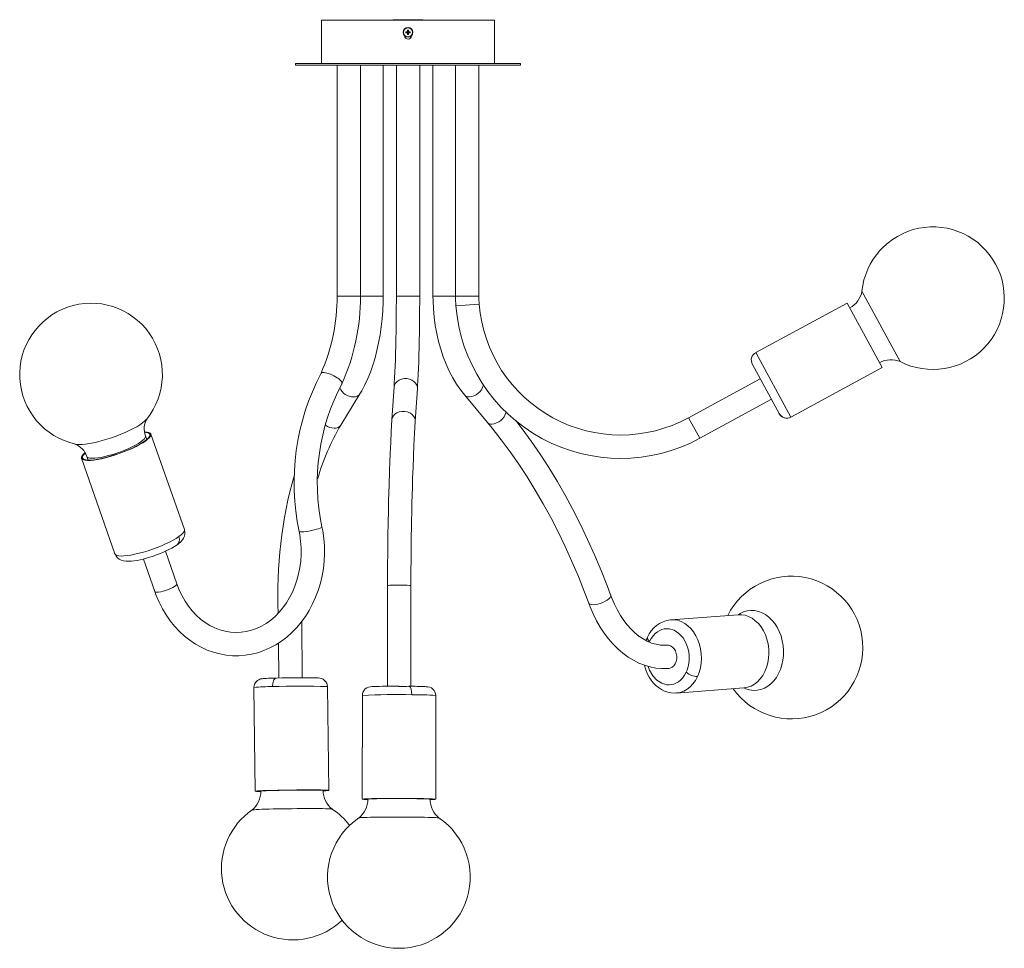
# Model space of a CAD drawing. Header units: millimetres. Extents: x -305 to 1056, y -895 to 352.
# Tile 2 of 2: x 487 to 1056, y -895 to -358. Entities that reach past the tile are written whole.
import ezdxf

# ---------------------------------------------------------------- set-up
doc = ezdxf.new("R2010")
doc.units = ezdxf.units.MM

msp = doc.modelspace()

# ---------------------------------------------------------------- linework, layer by layer
at = {"color": 7, "linetype": 'Continuous', "lineweight": 15}
for p, q in [((661.41, -358.15), (661.41, -383.15)), ((661.41, -358.15), (761.41, -358.15)), ((702.91, -357.85), (719.91, -357.85)), ((702.91, -358.15), (702.91, -357.85)), ((719.91, -357.85), (719.91, -358.15)), ((761.41, -383.15), (761.41, -358.15)), ((711.06, -363.84), (711.22, -364.97)), ((711.76, -363.84), (711.59, -364.97)), ((709.41, -367.15), (709.41, -367.11)), ((710.09, -364.8), (711.22, -364.97)), ((710.09, -365.5), (711.22, -365.34)), ((711.04, -364.79), (711.22, -364.97)), ((711.22, -365.34), (711.04, -365.52)), ((711.06, -366.47), (711.22, -365.34)), ((711.22, -365.34), (711.22, -364.97)), ((711.59, -364.97), (711.22, -364.97)), ((711.22, -365.34), (711.59, -365.34)), ((711.59, -364.97), (711.77, -364.79)), ((712.72, -364.8), (711.59, -364.97)), ((711.59, -364.97), (711.59, -365.34)), ((711.76, -366.47), (711.59, -365.34)), ((711.77, -365.52), (711.59, -365.34)), ((712.72, -365.5), (711.59, -365.34)), ((713.41, -367.11), (713.41, -367.15)), ((646.41, -383.15), (646.41, -384.15)), ((776.41, -383.15), (646.41, -383.15)), ((776.41, -384.15), (646.41, -384.15)), ((670.42, -384.15), (670.42, -517.66)), ((683.92, -517.66), (683.92, -384.15)), ((697, -517.66), (697, -384.15)), ((704.66, -384.15), (704.66, -517.66)), ((718.16, -517.66), (718.16, -384.15)), ((725.82, -384.15), (725.82, -517.66)), ((738.89, -384.15), (738.89, -517.66)), ((752.39, -517.66), (752.39, -384.15)), ((776.41, -384.15), (776.41, -383.15)), ((995.91, -555.53), (973.79, -514.87)), ((965.18, -521.71), (912.48, -550.38)), ((965.18, -521.71), (985.49, -559.05)), ((925.96, -585.63), (910.48, -557.17)), ((932.78, -587.72), (985.49, -559.05)), ((915.01, -565.51), (873.56, -588.06)), ((672.57, -592.29), (683.64, -574.21)), ((703.35, -570.25), (702.12, -589.25)), ((715.59, -590.13), (716.83, -571.13)), ((744.21, -575.01), (757.3, -590.72)), ((880.01, -599.92), (921.46, -577.37)), ((582.11, -652.69), (562.75, -597.43)), ((560.41, -600.6), (559.68, -598.51)), ((522.64, -611.49), (542, -666.74)), ((525.71, -610.41), (526.44, -612.5)), ((577.75, -684.1), (571.16, -665.27)), ((558.42, -669.73), (565.01, -688.56)), ((699.57, -685.03), (699.51, -743.3)), ((699.57, -684.9), (699.57, -685.25)), ((713.01, -743.32), (713.07, -685.06)), ((863.29, -704.82), (863.09, -704.84)), ((902.25, -701.9), (863.29, -704.82)), ((650.31, -738.69), (649.94, -705.93)), ((636.58, -718.31), (636.81, -738.53)), ((622.37, -744.01), (623.06, -803.99)), ((665.55, -803.51), (664.87, -743.52)), ((866.47, -747.2), (905.43, -744.29)), ((685, -748.6), (684.93, -808.59)), ((727.43, -808.63), (727.5, -748.65)), ((626.3, -803.74), (626.31, -803.95)), ((662.3, -803.54), (662.3, -803.33)), ((688.18, -808.38), (688.18, -808.59)), ((724.18, -808.63), (724.18, -808.41))]:
    msp.add_line(p, q, dxfattribs=at)
at = {"color": 8, "linetype": 'Continuous', "lineweight": 15}
for p, q in [((683.92, -517.66), (670.42, -517.66)), ((697, -517.66), (683.92, -517.66)), ((718.16, -517.66), (704.66, -517.66)), ((752.39, -517.66), (725.82, -517.66)), ((752.57, -522.32), (739.11, -523.36)), ((932.78, -587.72), (912.48, -550.38)), ((873.56, -588.06), (880.01, -599.92)), ((851.04, -717.32), (850.86, -717.74))]:
    msp.add_line(p, q, dxfattribs=at)
at = {"color": 7, "linetype": 'Continuous', "lineweight": 15, "flags": 128}
for points in [[(683.64, -574.21), (684.65, -572.5), (686.47, -569.07), (688.15, -565.43), (689.7, -561.6), (691.1, -557.59), (692.36, -553.42), (693.47, -549.1), (694.43, -544.67), (695.24, -540.12), (695.9, -535.49), (696.41, -530.78), (696.76, -526.03), (696.95, -521.24), (697, -517.66)], [(704.66, -517.66), (704.65, -520.07), (704.64, -524.64), (704.61, -529.18), (704.56, -533.67), (704.49, -538.08), (704.42, -542.39), (704.32, -546.58), (704.21, -550.63), (704.09, -554.52), (703.96, -558.23), (703.81, -561.74), (703.65, -565.04), (703.49, -568.1), (703.35, -570.25)], [(716.83, -571.13), (716.92, -569.57), (717.1, -566.4), (717.27, -563.01), (717.42, -559.42), (717.56, -555.64), (717.69, -551.7), (717.8, -547.6), (717.9, -543.36), (717.98, -539.01), (718.05, -534.56), (718.1, -530.03), (718.13, -525.45), (718.15, -520.83), (718.16, -517.66)], [(725.82, -517.66), (725.85, -520.24), (726.07, -525.07), (726.5, -529.87), (727.14, -534.62), (727.99, -539.31), (729.05, -543.9), (730.31, -548.38), (731.77, -552.74), (733.42, -556.96), (735.26, -561.01), (737.29, -564.88), (739.49, -568.55), (741.87, -572.01), (744.21, -575.01)], [(661.17, -562.27), (661.69, -561.89), (662.89, -561.84), (664.57, -562.18), (666.55, -562.86), (668.6, -563.81), (670.49, -564.93), (670.93, -565.24), (670.97, -565.27)], [(673.19, -568.27), (673.25, -567.68), (672.64, -566.72), (671.42, -565.6), (671.01, -565.3), (670.97, -565.27)], [(560.37, -588.84), (560.12, -589.13), (559.16, -590.06), (557.9, -591.06), (556.36, -592.11), (554.55, -593.2), (552.52, -594.31), (550.28, -595.42), (547.87, -596.51), (545.34, -597.58), (542.71, -598.6), (540.02, -599.55), (537.32, -600.43), (534.66, -601.22), (532.06, -601.91), (529.57, -602.48), (527.22, -602.93), (525.06, -603.26), (523.11, -603.45), (521.4, -603.51), (519.97, -603.42), (519.13, -603.29)], [(702.12, -589.24), (701.72, -595.91), (701.38, -602.4), (701.1, -608.49), (700.88, -614.04), (700.74, -617.94), (700.62, -621.38), (700.53, -624.32), (700.44, -627.2), (700.33, -631.24), (700.2, -636.13), (700.07, -641.92), (699.94, -648.64), (699.81, -656.32), (699.7, -664.99), (699.62, -674.64), (699.57, -684.9)], [(713.07, -685.29), (713.1, -677.05), (713.16, -669.55), (713.23, -662.79), (713.31, -656.78), (713.39, -651.5), (713.47, -647.01), (713.55, -643.19), (713.62, -640.02), (713.69, -637), (713.79, -632.9), (713.92, -628.13), (714.08, -622.74), (714.29, -616.82), (714.53, -610.47), (714.83, -603.8), (715.18, -596.96), (715.59, -590.14)], [(757.3, -590.72), (760.1, -594.12), (765.33, -600.81), (770.44, -607.74), (775.42, -614.9), (780.25, -622.29), (784.95, -629.91), (789.49, -637.74), (793.89, -645.77), (798.13, -654.01), (802.21, -662.44), (806.13, -671.06), (809.88, -679.86), (813.47, -688.82), (815.86, -695.18)], [(828.53, -690.52), (826.68, -685.58), (823.04, -676.35), (819.21, -667.28), (815.22, -658.39), (811.05, -649.67), (806.72, -641.15), (802.22, -632.83), (797.56, -624.7), (792.74, -616.79), (787.78, -609.1), (782.66, -601.63), (777.4, -594.39), (773.79, -589.7)], [(524.58, -608.33), (524.49, -608.41), (523.53, -609.33), (522.89, -610.16), (522.6, -610.9), (522.65, -611.52), (523.05, -612.03), (523.78, -612.4), (524.83, -612.64), (526.19, -612.74), (527.83, -612.7), (529.73, -612.51), (531.84, -612.19), (534.15, -611.74), (536.6, -611.16), (539.15, -610.47), (541.77, -609.67), (544.4, -608.79), (547, -607.83), (549.52, -606.81), (551.94, -605.75), (554.19, -604.68), (556.24, -603.59), (558.07, -602.52), (559.63, -601.49), (560.9, -600.51), (561.86, -599.59), (562.49, -598.76), (562.78, -598.02), (562.73, -597.4), (562.34, -596.89), (561.61, -596.52), (560.56, -596.28), (559.2, -596.18), (559.13, -596.18)], [(524.73, -608.54), (524.07, -609.19), (523.45, -610), (523.17, -610.72), (523.22, -611.32), (523.6, -611.81), (524.31, -612.18), (525.33, -612.41), (526.65, -612.51), (528.25, -612.47), (530.09, -612.29), (532.15, -611.97), (534.39, -611.53), (536.77, -610.97), (539.25, -610.3), (541.79, -609.52), (544.35, -608.66), (546.88, -607.73), (549.33, -606.74), (551.67, -605.72), (553.86, -604.67), (555.86, -603.62), (557.63, -602.58), (559.15, -601.57), (560.39, -600.62), (561.32, -599.73), (561.93, -598.92), (562.22, -598.2), (562.17, -597.6), (561.79, -597.11), (561.08, -596.74), (560.05, -596.51), (559.3, -596.44)], [(559.67, -598.48), (559.73, -598.87), (559.53, -599.51), (559, -600.25), (558.16, -601.07), (557.02, -601.96), (555.59, -602.9), (553.92, -603.86), (552.03, -604.84), (549.95, -605.81), (547.74, -606.76), (545.42, -607.66), (543.05, -608.5), (540.68, -609.26), (538.35, -609.92), (536.1, -610.48), (533.97, -610.93), (532.02, -611.24), (530.28, -611.43), (528.77, -611.48), (527.54, -611.39), (526.61, -611.17), (525.98, -610.81), (525.7, -610.38)], [(565.01, -688.56), (565.83, -690.76), (567.51, -694.67), (569.43, -698.44), (571.57, -702.03), (573.94, -705.43), (576.51, -708.61), (579.27, -711.57), (582.21, -714.28), (585.31, -716.72), (588.55, -718.9), (591.92, -720.78), (595.39, -722.37), (598.95, -723.66), (602.57, -724.63), (606.24, -725.29), (609.93, -725.64), (613.64, -725.67), (617.33, -725.38), (620.99, -724.79), (624.61, -723.88), (628.15, -722.66), (631.62, -721.15), (634.98, -719.34), (638.23, -717.25), (641.33, -714.89), (644.29, -712.26), (647.08, -709.39), (649.68, -706.28), (652.09, -702.96), (654.29, -699.43), (656.26, -695.73), (658, -691.86), (659.5, -687.86), (660.75, -683.74), (661.74, -679.52), (662.47, -675.22), (662.94, -670.88), (663.13, -666.5), (663.06, -662.12), (662.72, -657.76), (662.11, -653.43), (661.66, -651.08)], [(648.44, -653.83), (648.8, -655.71), (649.32, -659.47), (649.6, -663.27), (649.62, -667.09), (649.39, -670.9), (648.9, -674.66), (648.18, -678.37), (647.21, -681.98), (646.01, -685.48), (644.59, -688.85), (642.95, -692.06), (641.11, -695.09), (639.09, -697.91), (636.89, -700.53), (634.53, -702.91), (632.03, -705.05), (629.4, -706.92), (626.66, -708.53), (623.82, -709.86), (620.9, -710.9), (617.91, -711.64), (614.87, -712.07), (611.81, -712.19), (608.74, -712), (605.69, -711.5), (602.69, -710.68), (599.74, -709.55), (596.89, -708.14), (594.14, -706.43), (591.51, -704.46), (589.02, -702.22), (586.69, -699.75), (584.53, -697.04), (582.55, -694.13), (580.76, -691.03), (579.19, -687.75), (577.9, -684.52), (577.75, -684.1)], [(577.91, -661.51), (578.97, -660.7), (580, -659.78), (580.95, -658.71), (581.65, -657.63), (582.12, -656.53), (582.39, -655.37), (582.42, -654.16), (582.2, -652.95), (582.1, -652.69)], [(542.01, -666.72), (542.07, -666.94), (542.66, -668.06), (543.47, -669.02), (544.45, -669.79), (545.55, -670.36), (546.84, -670.76), (548.45, -671), (549.97, -671.05), (551.52, -670.96), (553.08, -670.79), (554.75, -670.53), (556.49, -670.19), (558.23, -669.78), (560.07, -669.3), (561.45, -668.9), (562.78, -668.49), (564.89, -667.79)], [(713.06, -685.05), (713.05, -685.04), (713, -685.02), (712.3, -684.94), (710.94, -684.87), (709.05, -684.82), (706.85, -684.79), (704.59, -684.79), (702.53, -684.83), (700.89, -684.88), (699.87, -684.96), (699.61, -685.03)], [(713.06, -685.05), (713.06, -685.05), (713.06, -685.06)], [(861.13, -719.53), (859.94, -719.58), (857.36, -719.47), (854.78, -719.05), (852.22, -718.31), (849.7, -717.26), (847.25, -715.93), (844.86, -714.32), (842.55, -712.43), (840.32, -710.28), (838.18, -707.87), (836.15, -705.22), (834.22, -702.32), (832.42, -699.21), (830.76, -695.88), (829.24, -692.37), (828.53, -690.52)], [(815.86, -695.18), (816.72, -697.43), (818.48, -701.51), (820.43, -705.41), (822.56, -709.13), (824.85, -712.63), (827.32, -715.91), (829.93, -718.94), (832.69, -721.71), (835.58, -724.2), (838.58, -726.4), (841.67, -728.3), (844.85, -729.89), (848.09, -731.16), (851.36, -732.11), (854.67, -732.74), (857.98, -733.05), (861.3, -733.04), (862.14, -732.99)], [(905.52, -744.28), (906.76, -744.8), (908.89, -745.41), (911.06, -745.68), (913.22, -745.59), (915.35, -745.16), (917.4, -744.38), (919.36, -743.27), (921.19, -741.85), (922.87, -740.13), (924.36, -738.15), (925.65, -735.94), (926.71, -733.52), (927.54, -730.93), (928.11, -728.22), (928.42, -725.42), (928.47, -722.58), (928.24, -719.74), (927.76, -716.94), (927.02, -714.23), (926.03, -711.64), (924.82, -709.22), (923.39, -707), (921.77, -705.02), (919.99, -703.3), (918.07, -701.88), (916.04, -700.77), (913.93, -699.99), (911.78, -699.55), (909.61, -699.46), (907.47, -699.72), (905.37, -700.33), (903.36, -701.27), (902.35, -701.9)], [(902.25, -701.9), (904.13, -701.91), (906.24, -702.25), (908.3, -702.96), (910.29, -704), (912.17, -705.38), (913.91, -707.05), (915.47, -709.01), (916.84, -711.2), (917.98, -713.59), (918.88, -716.15), (919.52, -718.83), (919.9, -721.58), (920, -724.36), (919.82, -727.11), (919.37, -729.8), (918.66, -732.37), (917.69, -734.78), (916.48, -736.99), (915.06, -738.97), (913.45, -740.67), (911.67, -742.08), (909.76, -743.15), (907.74, -743.89), (905.66, -744.27), (905.43, -744.29)], [(872.22, -735.19), (872.75, -733.96), (873.21, -732.57), (873.58, -731.04), (873.94, -728.35), (873.93, -725.28), (873.73, -723.62), (873.39, -721.93), (872.24, -718.51), (870.41, -715.32), (868, -712.71), (865.2, -710.93), (862.27, -710.1), (860.84, -710.03), (859.47, -710.17), (858.18, -710.5), (856.98, -710.98), (855.57, -711.79), (854.33, -712.78), (853.25, -713.88), (851.98, -715.6), (851.04, -717.32)], [(849.79, -714.97), (849.19, -716.29), (848.99, -716.88)], [(861.15, -719.52), (862.02, -719.56), (863.19, -719.92), (864.27, -720.62), (865.22, -721.63), (865.97, -722.89), (866.48, -724.32), (866.74, -725.86), (866.72, -727.43), (866.43, -728.93), (865.87, -730.28), (865.09, -731.42), (864.13, -732.28), (863.02, -732.82), (862.14, -732.99)], [(848.19, -731.19), (848.57, -732.69), (849.15, -734.43), (849.9, -736.22), (850.83, -738), (851.93, -739.71), (853.19, -741.32), (854.61, -742.79), (856.18, -744.09), (857.88, -745.2), (859.69, -746.09), (861.58, -746.74), (863.55, -747.13), (865.56, -747.24), (866.56, -747.16)], [(635.03, -738.57), (634.38, -738.59), (633.01, -738.63), (631.76, -738.66), (630.64, -738.7), (629.67, -738.74), (628.84, -738.78), (628.16, -738.82), (627.59, -738.87), (627.09, -738.92), (626.56, -739), (626.14, -739.09), (625.67, -739.24), (625.07, -739.5), (624.34, -739.97), (623.54, -740.73), (622.88, -741.74), (622.49, -742.88), (622.37, -744)], [(633, -743.5), (633.19, -741.44), (633.87, -739.65), (634.63, -738.81), (635.44, -738.56)], [(711.84, -743.31), (712.55, -743.71), (713.17, -745.06), (713.46, -746.59), (713.55, -748.21)], [(662.71, -803.31), (661.16, -803.28), (659.33, -803.26), (657.24, -803.25), (654.93, -803.24), (652.44, -803.24), (649.81, -803.25), (647.08, -803.27), (644.31, -803.3), (641.53, -803.34), (638.81, -803.38), (636.17, -803.43), (633.68, -803.48), (631.37, -803.54), (629.28, -803.6), (627.45, -803.67), (625.9, -803.74), (624.67, -803.8), (623.78, -803.87), (623.24, -803.93), (623.06, -803.99), (623.24, -804.05), (623.78, -804.1), (624.67, -804.14), (625.9, -804.18), (626.18, -804.19)], [(662.19, -803.33), (660.69, -803.3), (658.91, -803.27), (656.88, -803.26), (654.63, -803.25), (652.21, -803.26), (649.65, -803.27), (647, -803.29), (644.31, -803.31), (641.61, -803.35), (638.96, -803.39), (636.4, -803.44), (633.98, -803.49), (631.74, -803.55), (629.71, -803.61), (627.92, -803.67), (626.42, -803.74), (625.23, -803.8), (624.36, -803.86), (623.83, -803.93), (623.66, -803.98), (623.83, -804.04), (624.36, -804.09), (625.23, -804.13), (626.3, -804.17)], [(626.31, -803.95), (626.31, -803.94), (626.56, -803.89), (627.15, -803.83), (628.08, -803.77), (629.32, -803.71), (630.85, -803.65), (632.65, -803.59), (634.67, -803.54), (636.88, -803.49), (639.23, -803.44), (641.68, -803.4), (644.19, -803.37), (646.69, -803.35), (649.15, -803.33), (651.52, -803.32), (653.74, -803.32), (655.78, -803.33), (657.6, -803.34), (659.16, -803.36), (660.43, -803.4), (661.39, -803.43), (662.01, -803.48), (662.29, -803.53), (662.3, -803.54)], [(662.4, -803.75), (663.38, -803.7), (664.25, -803.63), (664.78, -803.57), (664.95, -803.51), (664.78, -803.46), (664.25, -803.41), (663.38, -803.36), (662.19, -803.33)], [(662.44, -803.77), (662.71, -803.76), (663.94, -803.69), (664.83, -803.63), (665.37, -803.57), (665.55, -803.51), (665.37, -803.45), (664.83, -803.4), (663.94, -803.35), (662.71, -803.31)], [(724.34, -808.87), (725.02, -808.84), (726.14, -808.79), (726.92, -808.73), (727.35, -808.67), (727.42, -808.61), (727.12, -808.56), (726.46, -808.5), (725.46, -808.44), (724.13, -808.39), (722.49, -808.34), (720.57, -808.29), (718.4, -808.25), (716.03, -808.22), (713.49, -808.19), (710.82, -808.17), (708.07, -808.16), (705.29, -808.16), (702.53, -808.16), (699.83, -808.17), (697.24, -808.19), (694.8, -808.22), (692.55, -808.25), (690.54, -808.29), (688.8, -808.33), (687.35, -808.38), (686.23, -808.43), (686.23, -808.43)], [(724.34, -808.84), (724.48, -808.83), (725.58, -808.78), (726.34, -808.73), (726.75, -808.67), (726.82, -808.61), (726.53, -808.56), (725.89, -808.5), (724.91, -808.45), (723.62, -808.39), (722.03, -808.35), (720.16, -808.3), (718.06, -808.26), (715.75, -808.23), (713.28, -808.2), (710.69, -808.19), (708.02, -808.17), (705.32, -808.17), (702.63, -808.17), (700.01, -808.18), (697.49, -808.2), (695.12, -808.23), (692.94, -808.26), (690.98, -808.3), (689.29, -808.34), (687.88, -808.39), (686.79, -808.44), (686.79, -808.44)], [(686.23, -808.43), (685.45, -808.49), (685.02, -808.55), (684.95, -808.61), (685.25, -808.67), (685.91, -808.72), (686.91, -808.78), (688.03, -808.83)], [(686.79, -808.44), (686.03, -808.49), (685.62, -808.55), (685.55, -808.61), (685.84, -808.66), (686.48, -808.72), (687.45, -808.78), (688.06, -808.8)], [(688.18, -808.59), (688.25, -808.56), (688.63, -808.51), (689.35, -808.46), (690.4, -808.41), (691.76, -808.37), (693.39, -808.33), (695.28, -808.29), (697.38, -808.27), (699.65, -808.25), (702.05, -808.23), (704.53, -808.23), (707.04, -808.23), (709.53, -808.24), (711.96, -808.25), (714.28, -808.28), (716.44, -808.31), (718.4, -808.34), (720.12, -808.38), (721.57, -808.43), (722.72, -808.48), (723.55, -808.53), (724.04, -808.58), (724.18, -808.63)], [(621.29, -814.83), (621.39, -814.8), (621.83, -814.73), (622.61, -814.67), (623.73, -814.6), (625.16, -814.53), (626.88, -814.46), (628.87, -814.4), (631.09, -814.33), (633.51, -814.27), (636.1, -814.22), (638.82, -814.17), (641.62, -814.13), (644.47, -814.09), (647.31, -814.06), (650.11, -814.04), (652.83, -814.03), (655.41, -814.03), (657.83, -814.03), (660.05, -814.04), (662.03, -814.06), (663.74, -814.09), (665.17, -814.13), (666.27, -814.17), (667.05, -814.22), (667.48, -814.27), (667.56, -814.3)], [(683.04, -819.4), (683.05, -819.4), (683.34, -819.34), (683.98, -819.28), (684.95, -819.22), (686.25, -819.17), (687.85, -819.12), (689.73, -819.08), (691.85, -819.04), (694.2, -819.01), (696.72, -818.98), (699.39, -818.96), (702.16, -818.95), (704.99, -818.95), (707.84, -818.95), (710.67, -818.96), (713.42, -818.98), (716.07, -819.01), (718.56, -819.04), (720.87, -819.08), (722.96, -819.12), (724.79, -819.17), (726.34, -819.22), (727.58, -819.28), (728.5, -819.34), (729.08, -819.4), (729.31, -819.45)]]:
    msp.add_lwpolyline(points, dxfattribs=at)
at = {"color": 8, "linetype": 'Continuous', "lineweight": 15, "flags": 128}
for points in [[(716.83, -571.13), (716.81, -570.38), (716.49, -569.16), (715.82, -568.03), (714.85, -567.03), (713.62, -566.24), (712.2, -565.69), (710.66, -565.4), (709.1, -565.4), (707.59, -565.69), (706.21, -566.24), (705.04, -567.03), (704.15, -568.03), (703.57, -569.16), (703.35, -570.25)], [(715.59, -590.14), (715.57, -589.38), (715.25, -588.16), (714.58, -587.03), (713.61, -586.04), (712.38, -585.24), (710.96, -584.69), (709.42, -584.4), (707.86, -584.4), (706.35, -584.69), (704.97, -585.24), (703.8, -586.04), (702.91, -587.03), (702.33, -588.16), (702.12, -589.24)], [(582.11, -652.69), (582.15, -653.27), (581.85, -654.01), (581.22, -654.84), (580.26, -655.76), (578.99, -656.74)], [(661.66, -651.08), (661.64, -651.19), (661.33, -651.47), (660.68, -651.8), (659.72, -652.17), (658.52, -652.55), (657.13, -652.93), (655.62, -653.28), (654.09, -653.59), (652.61, -653.83), (651.26, -654), (650.11, -654.09), (649.23, -654.09), (648.67, -654), (648.44, -653.83)], [(578.99, -656.74), (577.43, -657.78), (575.61, -658.85), (573.55, -659.93), (571.3, -661.01), (568.89, -662.06), (566.36, -663.08), (563.76, -664.04), (561.13, -664.93), (558.51, -665.72), (555.96, -666.41), (553.51, -666.99), (551.21, -667.45), (549.09, -667.77), (547.19, -667.95), (545.55, -667.99), (544.19, -667.9), (543.14, -667.66), (542.41, -667.28), (542.02, -666.78), (542, -666.74)], [(577.88, -661.46), (578.12, -661.35), (579.11, -659.82), (579.3, -658.27), (578.99, -656.74)], [(565.01, -688.56), (565.09, -688.68), (565.5, -688.89), (566.24, -688.96)], [(566.24, -688.96), (567.25, -688.89), (568.48, -688.68), (569.88, -688.35), (571.35, -687.9), (572.82, -687.37), (574.22, -686.79), (575.46, -686.18), (576.49, -685.58), (577.24, -685.01), (577.67, -684.52), (577.76, -684.13), (577.75, -684.1)], [(828.53, -690.52), (828.55, -690.57), (828.55, -691.19), (828.21, -691.9), (827.54, -692.66), (826.59, -693.43), (825.39, -694.17), (824.03, -694.84), (822.57, -695.4), (821.09, -695.82), (819.66, -696.09), (818.38, -696.18)], [(818.38, -696.18), (817.3, -696.09), (816.48, -695.82), (815.98, -695.4), (815.86, -695.18)], [(878.73, -737.7), (879.7, -735.29), (880.41, -732.72), (880.86, -730.03), (881.04, -727.28), (880.94, -724.5), (880.56, -721.75), (879.92, -719.07), (879.02, -716.51), (877.87, -714.12), (876.51, -711.92), (874.95, -709.97), (873.21, -708.3), (871.33, -706.92), (869.34, -705.87), (867.28, -705.17), (865.17, -704.83), (863.29, -704.82)], [(849.88, -715.01), (849.71, -715.52), (850.16, -716.42), (851.04, -717.32)], [(850.28, -731.8), (851.03, -734.01), (852.85, -737.19), (855.26, -739.81), (858.07, -741.59), (861, -742.42), (862.43, -742.48), (863.8, -742.34), (865.09, -742.02), (866.28, -741.54), (867.69, -740.72), (868.94, -739.74), (870.02, -738.63), (871.28, -736.91), (872.22, -735.19)], [(866.47, -747.2), (866.7, -747.18), (868.78, -746.81), (870.8, -746.07), (872.71, -744.99), (874.49, -743.59), (876.1, -741.89), (877.52, -739.91), (878.73, -737.7)]]:
    msp.add_lwpolyline(points, dxfattribs=at)
at = {"color": 7, "linetype": 'Continuous', "lineweight": 15}
for radius in [2.8, 2.63]:
    msp.add_circle((711.41, -365.15), radius, dxfattribs=at)
for centre, radius, start, end in [((756.71, -365.13), 45.67, 178.3786, 179.5673), ((711.41, -371.85), 8.02, 87.4983, 92.5017), ((666.1, -365.13), 45.67, 0.4327, 1.6214), ((711.41, -367.15), 2, 180, 0), ((718.11, -365.15), 8.02, 177.4983, 182.5017), ((711.38, -410.46), 45.67, 90.4327, 91.6214), ((711.38, -319.85), 45.67, 268.3786, 269.5673), ((756.71, -365.18), 45.67, 180.4327, 181.6214), ((711.41, -358.45), 8.02, 267.4983, 272.5017), ((666.1, -365.18), 45.67, 358.3786, 359.5673), ((711.43, -410.46), 45.67, 88.3786, 89.5673), ((711.43, -319.85), 45.67, 270.4327, 271.6214), ((704.71, -365.15), 8.02, 357.4983, 2.5017), ((1014.85, -518.89), 41.25, 242.6796, 174.4117), ((561.64, -518.25), 108.78, 336.1223, 0.3144), ((560.44, -518.03), 123.48, 335.9311, 0.1751), ((812.9, -517.66), 74.01, 180, 184.4216), ((812.9, -517.66), 60.51, 180, 184.4216), ((960.26, -512.44), 13.75, 298.0955, 350.3288), ((528.18, -563.04), 41.25, 321.2905, 257.3354), ((834.36, -516), 95.53, 184.4216, 298.5456), ((834.36, -516), 82.03, 184.4216, 298.5456), ((914.71, -554.76), 4.87, 117.0324, 209.5477), ((990.6, -568.21), 13.74, 66.7549, 119.0032), ((781.81, -625.68), 136.3, 152.2726, 191.9197), ((781.29, -625.59), 122.32, 151.9914, 192.0268), ((930.33, -583.24), 4.98, 208.6939, 298.7215), ((930.3, -583.48), 4.85, 207.4291, 300.3259), ((570.04, -594.42), 11.14, 148.6504, 201.4008), ((787.26, -660.35), 133.36, 149.3271, 163.822), ((514.89, -613.86), 11.35, 17.7902, 69.5406), ((887.18, -689.82), 251.06, 164.1012, 182.5625), ((548.19, -616.46), 53.97, 288.0236, 303.4153), ((933.05, -720.91), 41.25, 215.2911, 153.2759), ((865.09, -721.31), 16.56, 97.0349, 157.492), ((648.7, -1218.53), 480.15, 88.747, 91.5828), ((659.68, -743.68), 5.18, 1.73, 92.0548), ((878.99, -727.32), 10.38, 229.3091, 268.545), ((690.29, -748.78), 5.29, 86.7337, 177.8904), ((703.71, -1105.81), 362.54, 89.5974, 92.0191), ((706.64, -929.89), 186.41, 88.3293, 90.2341), ((711.55, -969.05), 225.75, 87.4645, 89.9259), ((722.15, -748.87), 5.34, 2.3215, 93.042), ((612.68, -804.27), 13.63, 308.6797, 1.307), ((675.93, -803.54), 13.63, 180.0024, 232.6333), ((674.56, -808.73), 13.63, 307.9619, 0.5893), ((737.81, -808.8), 13.63, 179.2857, 231.9142), ((644.82, -848.71), 41.25, 124.7708, 313.6704), ((706.14, -853.58), 41.25, 124.0525, 55.8231), ((644.82, -848.71), 41.25, 37.2563, 56.5404)]:
    msp.add_arc(centre, radius, start, end, dxfattribs=at)
at = {"color": 8, "linetype": 'Continuous', "lineweight": 15}
for centre, radius, start, end in [((680.02, -567.23), 8.78, 203.4146, 268.9913), ((680.18, -571.81), 4.21, 265.6955, 325.2359), ((745.87, -566.42), 9.62, 274.955, 342.7965), ((746.49, -572.93), 3.09, 222.3449, 273.7895), ((758.97, -582.15), 9.6, 274.9044, 343.4573), ((759.59, -588.64), 3.09, 222.3612, 273.7886), ((669.06, -585.18), 8.91, 232.6878, 268.3431), ((669.12, -589.89), 4.21, 265.6948, 325.2481), ((631.91, -831.97), 88.47, 89.296, 96.1893), ((648.63, -1161.11), 417.91, 87.7739, 92.1446), ((704.49, -1125.4), 377.3, 88.6236, 92.9607), ((716.42, -878.13), 129.96, 85.1112, 91.2669)]:
    msp.add_arc(centre, radius, start, end, dxfattribs=at)

doc.saveas('drawing.dxf')
